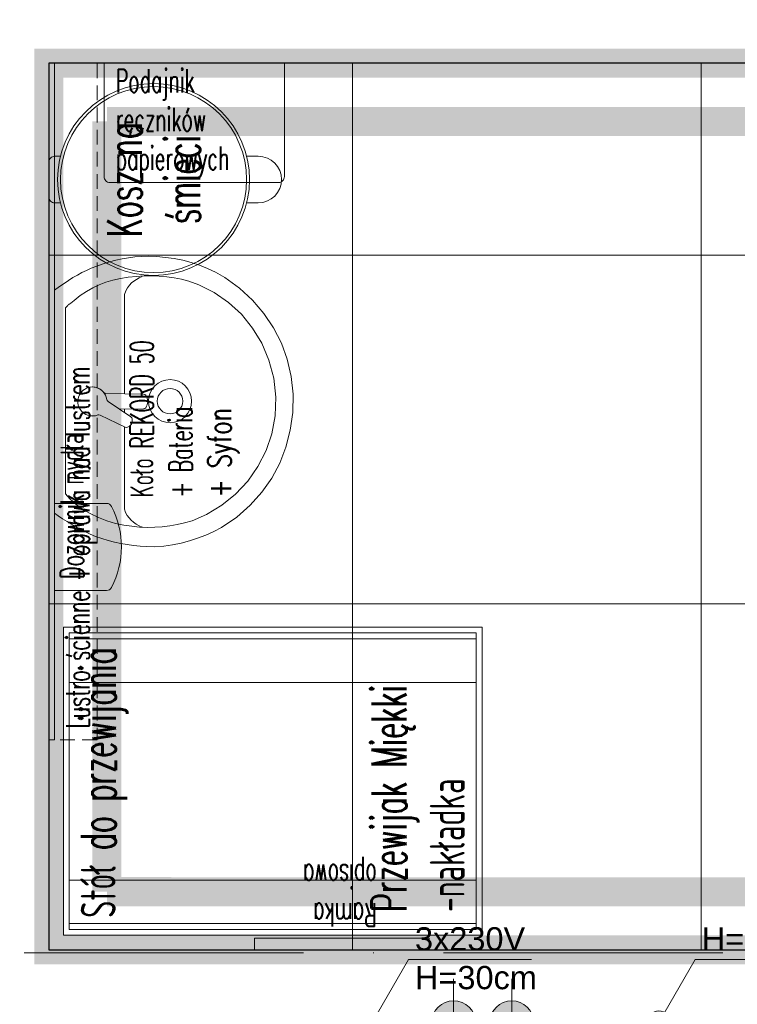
# Model space of a CAD drawing. Header units: millimetres. Extents: x -2074 to 12588, y -3630 to 101167.
# Tile 44 of 256: x 2562 to 2686, y -1652 to -1483. Entities that reach past the tile are written whole.
import ezdxf

# ---------------------------------------------------------------- set-up
doc = ezdxf.new("R2010")
doc.units = ezdxf.units.MM
for name, pattern in [('ACAD_ISO10W100', [18, 12, -3, 0, -3]), ('CONTINOUS', [0]), ('DASHED', [19.05, 12.7, -6.35])]:
    doc.linetypes.add(name, pattern=pattern)
for name, color, linetype, lineweight in [('SelinAr_BUD_osie', 8, 'ACAD_ISO10W100', 18), ('SelinAr_BUD_posadzka', 7, 'Continuous', 20), ('SelinAr_BUD_posadzka cokoły', 5, 'Continuous', 18), ('SelinAr_BUD_posadzka okładziny ścienne', 5, 'Continuous', 20), ('SelinAr_BUD_ściany', 7, 'Continuous', 25), ('SelinAr_WYP_armatura', 8, 'Continuous', 18), ('SelinAr_WYP_instalacje elektryczne', 8, 'Continuous', 18), ('SelinAr_WYP_instalacje wod-kan', 8, 'Continuous', 18), ('SelinAr_WYP_meble', 8, 'Continuous', 18)]:
    doc.layers.add(name, color=color, linetype=linetype, lineweight=lineweight)
doc.styles.add('cebart', font='isocpeur.ttf', dxfattribs={"width": 0.7, "oblique": 15, "height": 10})
doc.styles.add('JACEK_07', font='SIMPLEX.SHX', dxfattribs={"width": 0.7})
doc.styles.get("Standard").update_dxf_attribs({"font": 'arial.ttf'})
doc.linetypes.add('_EL_VEDENI_NN_NADZ', pattern='A,0.39,-0.59,[109,cadkon.shx,S=0.2,R=0,X=0,Y=0],-1.97,0.39,-0.39', length=3.73)

# ---------------------------------------------------------------- blocks, each defined once
blk = doc.blocks.new('kubki-z g góry')
for points in [[(6.17, 0), (4.79, -5.28), (3.48, -5.28), (2.17, -5.28), (0.79, 0)], [(24.71, 0), (23.02, -11.36), (20.47, -11.36), (17.93, -11.36), (16.24, 0)], [(43.44, 0), (41.52, -12.86), (37.98, -12.86), (34.44, -12.86), (32.52, 0)]]:
    blk.add_lwpolyline(points)
blk = doc.blocks.new('gn-230')
at = {"layer": 'SelinAr_WYP_instalacje elektryczne'}
for p, q in [((-15.65, -3.75), (-8.15, 3.75)), ((-4, 0), (-19.8, 0))]:
    blk.add_line(p, q, dxfattribs=at)
at = {"layer": 'SelinAr_WYP_instalacje elektryczne', "lineweight": 30}
blk.add_lwpolyline([(-4, -4), (0, -4), (0, 4), (-4, 4)], close=True, dxfattribs=at)
at = {"layer": 'SelinAr_WYP_instalacje elektryczne'}
blk.add_arc((-29.8, 0), 10, 270, 90, dxfattribs=at)
blk = doc.blocks.new('Woda_zimna')
blk.add_hatch(color=256).paths.add_polyline_path([(0, 3.75, -0.414214), (3.75, 0), (-3.75, 0, -0.414214)])
for p, q in [((0, -7.5), (0, 7.5)), ((7.5, 0), (-7.5, 0))]:
    blk.add_line(p, q)
blk.add_circle((0, 0), 3.75)
blk = doc.blocks.new('Odplyw_wody')
blk.add_hatch(color=256).paths.add_polyline_path([(0, 3.75, -1), (0, -3.75, -1)])
for p, q in [((0, -7.5), (0, 7.5)), ((7.5, 0), (-7.5, 0))]:
    blk.add_line(p, q)
blk.add_circle((0, 0), 3.75)
blk = doc.blocks.new('K-400')
at = {"layer": 'SelinAr_WYP_instalacje elektryczne'}
h = blk.add_hatch(color=256, dxfattribs=at)
h.paths.add_polyline_path([(40.76, 40.76), (33.87, 33.87), (34.29, 29.72)])
h.paths.add_polyline_path([(29.72, 34.29), (33.87, 33.87), (40.76, 40.76)])
blk.add_hatch(color=256, dxfattribs=at).paths.add_polyline_path([(3.96, 0, 1), (-3.96, 0, 1)])
for p, q in [((0, 0), (40.76, 40.76)), ((40.76, 40.76), (29.72, 34.29)), ((40.76, 40.76), (34.29, 29.72)), ((23.56, 34.17), (23.56, 23.56)), ((29.72, 34.29), (33.87, 33.87)), ((34.29, 29.72), (33.87, 33.87)), ((19.83, 30.44), (19.83, 19.83)), ((16.11, 26.71), (16.11, 16.11)), ((12.38, 22.99), (12.38, 12.38)), ((8.65, 19.26), (8.65, 8.65))]:
    blk.add_line(p, q, dxfattribs=at)
blk.add_circle((0, 0), 3.96, dxfattribs=at)
at = {"layer": 'SelinAr_WYP_instalacje elektryczne', "style": 'cebart', "oblique": 15, "width": 0.7}
blk.add_text('400V', height=8, rotation=225, dxfattribs=at).set_placement((30.91, 28.38))
blk = doc.blocks.new('FRANKE Spectra VETRO S V')
for p, q in [((0, 0), (30, 0)), ((0, -423), (0, 0)), ((30, -1.3), (30, 0)), ((30, 0), (38, 0)), ((38, 0), (262, 0)), ((38, 0), (38, -1.3)), ((262, -1.3), (262, 0)), ((262, 0), (270, 0)), ((270, 0), (300, 0)), ((270, 0), (270, -1.3)), ((300, 0), (300, -423)), ((30, -23.8), (30, -12.7)), ((38, -12.7), (38, -17.9)), ((259.5, -4.5), (40.5, -4.5)), ((40.5, -9.5), (259.5, -9.5)), ((262, -17.9), (262, -12.7)), ((270, -12.7), (270, -23.8)), ((16, -276), (16, -56)), ((104, -56), (104, -276)), ((106, -276), (106, -56)), ((194, -56), (194, -276)), ((196, -276), (196, -56)), ((284, -56), (284, -276)), ((82.2, -162.5), (37.8, -162.5)), ((172.2, -162.5), (127.8, -162.5)), ((262.2, -162.5), (217.8, -162.5)), ((37.8, -169.5), (82.2, -169.5)), ((127.8, -169.5), (172.2, -169.5)), ((217.8, -169.5), (262.2, -169.5)), ((30, -423), (30, -308.2)), ((38, -314.1), (38, -422.6)), ((262, -422.6), (262, -314.1)), ((270, -308.2), (270, -423)), ((30, -423), (0, -423)), ((0, -550), (0, -423)), ((5, -428), (5, -423)), ((300, -423), (270, -423)), ((295, -423), (295, -428)), ((300, -423), (300, -550)), ((0.1, -457), (0.1, -426)), ((1.6, -426), (1.6, -457)), ((2, -438), (2, -428)), ((2, -428), (30, -428)), ((30, -438), (2, -438)), ((5, -424.5), (3.1, -424.5)), ((80, -456.2), (80, -425.1)), ((220, -425.1), (220, -456.2)), ((270, -428), (298, -428)), ((298, -438), (270, -438)), ((298, -428), (298, -438)), ((3.1, -458.5), (8.7, -458.5)), ((8.7, -460), (3.1, -460)), ((8.7, -458.5), (10.6, -458.5)), ((8.7, -458.5), (8.7, -460)), ((10.6, -460), (8.7, -460)), ((15.1, -458.5), (10.6, -458.5)), ((10.6, -460), (10.6, -458.5)), ((10.6, -460), (15.1, -460)), ((15.1, -460), (15.1, -458.5)), ((48.5, -472.6), (48.5, -473.7)), ((48.5, -473.7), (251.4, -473.7)), ((48.5, -510.7), (48.5, -473.7)), ((251.4, -473.7), (251.4, -472.6)), ((251.4, -473.7), (251.4, -510.7)), ((30, -510.7), (30, -488.5)), ((270, -488.5), (270, -510.7)), ((6, -512.2), (7.5, -510.7)), ((7.5, -512.2), (6, -512.2)), ((6, -512.2), (6, -521.2)), ((6, -521.2), (7.5, -521.2)), ((7.5, -522.7), (6, -521.2)), ((7.5, -510.7), (7.5, -512.2)), ((292.5, -510.7), (7.5, -510.7)), ((7.5, -512.2), (292.5, -512.2)), ((7.5, -521.2), (7.5, -512.2)), ((7.5, -521.2), (7.5, -522.7)), ((292.5, -521.2), (7.5, -521.2)), ((7.5, -522.7), (292.5, -522.7)), ((292.5, -510.7), (294, -512.2)), ((292.5, -512.2), (292.5, -510.7)), ((294, -512.2), (292.5, -512.2)), ((292.5, -512.2), (292.5, -521.2)), ((294, -521.2), (292.5, -522.7)), ((292.5, -521.2), (294, -521.2)), ((292.5, -522.7), (292.5, -521.2)), ((294, -521.2), (294, -512.2))]:
    blk.add_line(p, q)
for centre in [(29.7, -478.7), (270.2, -478.7)]:
    blk.add_circle(centre, 9.8)
for centre, radius, start, end in [((60, -56), 44, 0, 180), ((34, -7), 7, 20.9248, 339.0752), ((34, -7), 7, 339.0752, 20.9248), ((150, -56), 44, 0, 180), ((240, -56), 44, 0, 180), ((266, -7), 7, 159.0752, 200.9248), ((266, -7), 7, 200.9248, 159.0752), ((60, -166), 22.5, 8.949, 171.051), ((150, -166), 22.5, 8.949, 171.051), ((240, -166), 22.5, 8.949, 171.051), ((60, -166), 22.5, 188.949, 351.051), ((150, -166), 22.5, 188.949, 351.051), ((240, -166), 22.5, 188.949, 351.051), ((60, -276), 44, 180, 0), ((150, -276), 44, 180, 0), ((240, -276), 44, 180, 0), ((150, -628.4), 230, 66.8311, 113.1689), ((150, -628.4), 225, 66.8311, 113.1689), ((3.1, -426), 3, 90, 180), ((30, -348), 80, 270, 293.1689), ((30, -348), 75, 270, 276.1232), ((30, -348), 75, 276.1232, 293.1689), ((150, -628.4), 215, 66.8311, 113.1689), ((270, -348), 80, 246.8311, 270), ((270, -348), 75, 246.8311, 263.8768), ((270, -348), 75, 263.8768, 270), ((3.1, -426), 1.5, 90, 180), ((30, -348), 90, 270, 293.1689), ((270, -348), 90, 246.8311, 270), ((3.1, -457), 3, 180, 270), ((3.1, -457), 1.5, 180, 270), ((150, -628.4), 197.4, 110.7717, 126.36), ((150, -628.4), 197.4, 53.64, 69.2283), ((29.7, -478.7), 11.8, 64.3869, 271.2192), ((29.7, -478.7), 10.9, 66.7028, 271.3087), ((150, -214.4), 367.6, 245.9148, 294.0852)]:
    blk.add_arc(centre, radius, start, end)
blk.add_open_spline([(48.5, -472.6), (53.3, -469.5), (58.3, -466.6), (69.2, -460.8), (75.3, -458.1), (87.5, -453.2), (93.7, -451.1), (106.1, -447.7), (112.4, -446.2), (125.2, -444), (131.8, -443.3), (151.7, -442), (165.2, -442.6), (191.7, -446.7), (204.7, -450.2), (223.1, -457.4), (229.1, -460.1), (240.6, -466), (246.2, -469.2), (251.4, -472.6)], degree=3, knots=[41.807527, 41.807527, 41.807527, 41.807527, 43.46432, 43.46432, 45.408669, 45.408669, 47.353018, 47.353018, 49.266227, 49.266227, 51.179436, 51.179436, 55.005855, 55.005855, 58.832274, 58.832274, 60.745484, 60.745484, 62.658693, 62.658693, 62.658693, 62.658693])
blk = doc.blocks.new('lodówka na mleko franke')
for p, q in [((0, 0), (3, 0)), ((0, -42.3), (0, 0)), ((3, -0.13), (3, 0)), ((3, 0), (3.8, 0)), ((3.8, 0), (26.2, 0)), ((3.8, 0), (3.8, -0.13)), ((26.2, -0.13), (26.2, 0)), ((26.2, 0), (27, 0)), ((27, 0), (30, 0)), ((27, 0), (27, -0.13)), ((30, 0), (30, -42.3)), ((3, -40.98), (3, -1.27)), ((3.8, -1.27), (3.8, -40.98)), ((25.95, -0.45), (4.05, -0.45)), ((4.05, -0.95), (25.95, -0.95)), ((26.2, -40.98), (26.2, -1.27)), ((27, -1.27), (27, -40.98)), ((30.01, -42.3), (0, -42.3)), ((0, -55), (0, -42.3)), ((0.5, -42.8), (0.5, -42.3)), ((30, -42.3), (30, -55)), ((0.01, -45.7), (0.01, -42.6)), ((0.16, -42.6), (0.16, -45.7)), ((0.2, -43.8), (0.2, -42.8)), ((0.5, -42.45), (0.31, -42.45)), ((0.31, -45.85), (0.87, -45.85)), ((0.87, -46), (0.31, -46)), ((0.87, -45.85), (1.06, -45.85)), ((0.87, -45.85), (0.87, -46)), ((1.06, -46), (0.87, -46)), ((1.51, -45.85), (1.06, -45.85)), ((1.06, -46), (1.06, -45.85)), ((1.06, -46), (1.51, -46)), ((1.51, -46), (1.51, -45.85))]:
    blk.add_line(p, q)
for points in [[(30.2, -42.8), (0, -42.8)], [(30.2, -43.8), (0, -43.8)]]:
    blk.add_lwpolyline(points)
for centre in [(3.4, -41.55), (26.6, -41.55)]:
    blk.add_circle(centre, 0.7)
for centre, radius, start, end in [((3.4, -0.7), 0.7, 20.9248, 339.0752), ((3.4, -0.7), 0.7, 339.0752, 20.9248), ((26.6, -0.7), 0.7, 159.0752, 200.9248), ((26.6, -0.7), 0.7, 200.9248, 159.0752), ((0.31, -42.6), 0.3, 90, 180), ((0.31, -42.6), 0.15, 90, 180), ((0.31, -45.7), 0.3, 180, 270), ((0.31, -45.7), 0.15, 180, 270), ((15, -21.44), 36.76, 245.9148, 294.0852)]:
    blk.add_arc(centre, radius, start, end)
blk = doc.blocks.new('ekspozytor- pokrywki i cukier')
for points in [[(5, 11), (5, 0), (-10, 0), (-10, 11)], [(5, 0), (5, -10), (-10, -10), (-10, 0)]]:
    blk.add_lwpolyline(points, close=True)
for points in [[(4, 0), (4, -10)], [(-9.75, -3.25), (-9.75, -0.25), (-6.75, -0.25), (-6.75, -0.5), (-9.5, -0.5), (-9.5, -3.25), (-9.75, -3.25)], [(-0.25, -3.25), (-0.25, -0.25), (-3.25, -0.25), (-3.25, -0.5), (-0.5, -0.5), (-0.5, -3.25), (-0.25, -3.25)], [(-9.75, -6.75), (-9.75, -9.75), (-6.75, -9.75), (-6.75, -9.5), (-9.5, -9.5), (-9.5, -6.75), (-9.75, -6.75)], [(-0.25, -6.75), (-0.25, -9.75), (-3.25, -9.75), (-3.25, -9.5), (-0.5, -9.5), (-0.5, -6.75), (-0.25, -6.75)]]:
    blk.add_lwpolyline(points)
blk = doc.blocks.new('witryna A')
blk.add_lwpolyline([(-5, 0), (30, 0), (30, -36), (-5, -36)], close=True)
for points in [[(-4, -21), (-4, -1), (29, -1), (29, -21)], [(-5, -21), (-5, -22), (30, -22), (30, -21)], [(29, -21), (-4, -21)], [(-4, -28), (-4, -22)], [(29, -22), (29, -28)], [(-5, -28), (-5, -29), (30, -29), (30, -28)], [(29, -28), (-4, -28)], [(29, -29), (29, -35), (-4, -35), (-4, -29)]]:
    blk.add_lwpolyline(points)
blk = doc.blocks.new('*U352')
for points in [[(0, 0), (150, 0)], [(10, -2), (10.2, -2), (10.2, -1.8), (10.5, -1.8), (10.5, -2), (10.5, -2), (10.7, -2), (10.7, 0), (10, 0), (10, -2)], [(69.3, -2), (69.5, -2), (69.5, -1.8), (69.8, -1.8), (69.8, -2), (69.8, -2), (70, -2), (70, 0), (69.3, 0), (69.3, -2)], [(80, -2), (80.2, -2), (80.2, -1.8), (80.5, -1.8), (80.5, -2), (80.5, -2), (80.7, -2), (80.7, 0), (80, 0), (80, -2)], [(139.3, -2), (139.5, -2), (139.5, -1.8), (139.8, -1.8), (139.8, -2), (139.8, -2), (140, -2), (140, 0), (139.3, 0), (139.3, -2)], [(0, -2), (9.3, -2)], [(140, -2), (150, -2), (150, -85), (0, -85), (0, -2), (10, -2)], [(10.7, -2), (69.3, -2)], [(10.7, -2), (69.3, -2)], [(70, -2), (80, -2)], [(80.7, -2), (139.3, -2)], [(80.7, -2), (139.3, -2)]]:
    blk.add_lwpolyline(points)
at = {"linetype": 'DASHED', "ltscale": 0.5}
blk.add_lwpolyline([(0, 0), (150, 0), (150, -62), (0, -62)], close=True, dxfattribs=at)
for points in [[(10.7, -2), (10.7, -4), (69.3, -4), (69.3, -2)], [(80.7, -2), (80.7, -4), (139.3, -4), (139.3, -2)], [(88, -16.2), (108, -16.2), (108, -31.4), (88, -31.4)]]:
    blk.add_lwpolyline(points, close=True)
at = {"color": 253, "linetype": 'DASHED', "ltscale": 0.5}
for points in [[(10.7, -4), (69.3, -4), (69.3, -52.03), (10.7, -52.03)], [(80.7, -4), (139.3, -4), (139.3, -52.03), (80.7, -52.03)]]:
    blk.add_lwpolyline(points, close=True, dxfattribs=at)
blk.add_lwpolyline([(63.64, -46.29), (63.64, -40.29, -0.414214), (65.64, -38.29), (78.64, -38.29, -0.414214), (80.64, -40.29), (80.64, -52.29, -0.414215), (78.64, -54.29), (65.64, -54.29, -0.414217), (63.64, -52.29, 0.000006), (63.64, -46.29)], format="xyb")
blk.add_lwpolyline([(65.24, -46.29), (65.24, -40.29, -0.414214), (65.64, -39.89), (78.64, -39.89, -0.414214), (79.04, -40.29), (79.04, -52.29, -0.414214), (78.64, -52.69), (65.64, -52.69, -0.414217), (65.24, -52.29, 0.000006)], format="xyb", close=True)
for radius in [6.8, 5.5, 1]:
    blk.add_circle((113, -69.8), radius)
at = {"layer": 'SelinAr_WYP_instalacje elektryczne'}
for points in [[(20, 0), (26.25, 10.83), (47.42, 10.83)], [(69.3, 0), (75.55, 10.83), (96.72, 10.83)], [(120, 0), (126.25, 10.83), (147.42, 10.83)]]:
    blk.add_lwpolyline(points, dxfattribs=at)
for name, p in [('lodówka na mleko franke', (1, -9.2)), ('witryna A', (116, -9.2)), ('kubki-z g góry', (18.53, -85))]:
    blk.add_blockref(name, p)
at = {"xscale": 0.1, "yscale": 0.1, "zscale": 0.1}
blk.add_blockref('FRANKE Spectra VETRO S V', (31, -9.2), dxfattribs=at)
at = {"xscale": -1, "rotation": 270.0000000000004}
blk.add_blockref('ekspozytor- pokrywki i cukier', (74.39, -21.2), dxfattribs=at)
at = {"layer": 'SelinAr_WYP_instalacje elektryczne', "xscale": 0.5, "yscale": 0.5, "zscale": 0.5}
for name, p, rotation in [('K-400', (69.3, 0), 180), ('gn-230', (20, 0), 90), ('gn-230', (120, 0), 90)]:
    blk.add_blockref(name, p, dxfattribs=dict(at, rotation=rotation))
at = {"layer": 'SelinAr_WYP_instalacje wod-kan'}
for name, p in [('Odplyw_wody', (34, 0)), ('Woda_zimna', (44, 0))]:
    blk.add_blockref(name, p, dxfattribs=at)
at = {"color": 7, "insert": (152, -83), "char_height": 6, "width": 150, "attachment_point": 9, "style": 'JACEK_07'}
blk.add_mtext('CS150 BW', dxfattribs=at)
at = {"layer": 'SelinAr_WYP_instalacje elektryczne', "char_height": 4, "width": 32.4538, "attachment_point": 1}
for s, insert in [('3x230V\\PH=30cm', (27.36, 16.39)), ('H=20cm', (76.66, 16.39)), ('3x230V\\PH=30cm', (127.36, 16.39))]:
    blk.add_mtext(s, dxfattribs=dict(at, insert=insert))
blk = doc.blocks.new('*U395')
at = {"ltscale": 4}
blk.add_line((-50, 0), (1405.4, 0), dxfattribs=at)
blk = doc.blocks.new('*U460')
blk.add_lwpolyline([(-58.2, 0), (58.2, 0), (58.2, -1), (-58.2, -1), (-58.2, 0)])
at = {"color": 253, "linetype": 'DASHED', "ltscale": 0.2}
blk.add_lwpolyline([(-58.2, 0), (58.2, 0), (58.2, -8.3), (-58.2, -8.3)], close=True, dxfattribs=at)
at = {"insert": (-56.2, -3), "char_height": 4, "width": 83.0918, "attachment_point": 1, "style": 'JACEK_07'}
blk.add_mtext('{\\W0.6;Lustro ścienne + oprawa nad lustrem}', dxfattribs=at)
blk = doc.blocks.new('*U461')
for points in [[(19.18, 0), (19.78, -0.83), (20.33, -1.62), (20.85, -2.4), (21.33, -3.16), (21.78, -3.92), (22.19, -4.69), (22.58, -5.48), (22.95, -6.29), (23.31, -7.24), (23.69, -8.35), (24.02, -9.43), (24.32, -10.51), (24.56, -11.59), (24.76, -12.68), (24.9, -13.79), (24.98, -14.92), (25.01, -16.08), (24.95, -17.56), (24.81, -19.08), (24.6, -20.57), (24.31, -22.04), (23.93, -23.48), (23.47, -24.89), (22.92, -26.28), (22.28, -27.65), (21.35, -29.26), (19.5, -31.79), (17.43, -34.04), (15.16, -36), (12.71, -37.66), (10.08, -39), (7.29, -40.01), (4.35, -40.69), (1.28, -41.02), (-1.88, -40.95), (-4.92, -40.52), (-7.83, -39.78), (-10.59, -38.71), (-13.18, -37.33), (-15.6, -35.63), (-17.83, -33.63), (-19.85, -31.33), (-21.65, -28.72), (-22.34, -27.36), (-22.96, -25.98), (-23.5, -24.58), (-23.97, -23.17), (-24.35, -21.73), (-24.64, -20.26), (-24.84, -18.77), (-24.95, -17.25), (-24.94, -15.84), (-24.87, -14.69), (-24.76, -13.56), (-24.6, -12.46), (-24.41, -11.37), (-24.17, -10.29), (-23.89, -9.21), (-23.56, -8.13), (-23.19, -7.02), (-22.79, -6.13), (-22.39, -5.31), (-21.97, -4.5), (-21.54, -3.71), (-21.1, -2.92), (-20.64, -2.15), (-20.16, -1.38), (-19.66, -0.61), (-19.18, 0)], [(16.11, -1.88), (16.25, -1.99), (16.37, -2.1), (16.48, -2.19), (16.57, -2.29), (16.66, -2.4), (16.75, -2.51), (16.85, -2.63), (16.95, -2.77), (17.42, -3.34), (18.24, -4.4), (18.96, -5.47), (19.57, -6.55), (20.1, -7.66), (20.54, -8.81), (20.9, -10.02), (21.19, -11.3), (21.41, -12.67), (21.55, -14.06), (21.63, -15.41), (21.65, -16.72), (21.61, -18), (21.49, -19.27), (21.31, -20.53), (21.06, -21.79), (20.72, -23.05), (20.1, -24.82), (18.77, -27.46), (17.07, -29.9), (15.02, -32.11), (12.66, -34.03), (10.03, -35.63), (7.14, -36.85), (4.05, -37.67), (0.77, -38.02), (-2.45, -37.91), (-5.52, -37.35), (-8.43, -36.35), (-11.16, -34.96), (-13.66, -33.2), (-15.89, -31.12), (-17.82, -28.75), (-19.42, -26.11), (-20.5, -23.63), (-20.85, -22.36), (-21.14, -21.09), (-21.36, -19.8), (-21.52, -18.51), (-21.62, -17.21), (-21.64, -15.91), (-21.58, -14.59), (-21.45, -13.27), (-21.26, -11.9), (-20.94, -10.46), (-20.49, -8.99), (-19.92, -7.53), (-19.25, -6.12), (-18.48, -4.8), (-17.64, -3.62), (-16.73, -2.6), (-15.87, -1.88)]]:
    blk.add_lwpolyline(points, close=True)
blk.add_lwpolyline([(0.04, -9.19), (-2.64, -13.11, -0.213422), (-2.97, -13.35, -0.381966), (-4.41, -12.52, -0.213422), (-4.37, -12.11), (-2.32, -7.83, 0.213738), (-2.3, -7.42, -0.711338), (1.27, -4.33, -0.711338), (0.38, -8.97, 0.213738)], format="xyb", close=True)
blk.add_lwpolyline([(-1.3, -11.21), (-1.23, -15.31, 0.213422), (-1.06, -15.68, 0.29382), (1.11, -15.68, 0.213422), (1.27, -15.31), (1.38, -8.82, -0.213738), (1.57, -8.46, 0.711338), (0.02, -4, 0.530047), (-2.3, -7.42)], format="xyb")
for points in [[(-4.4, -12.01), (-18.48, -12.01), (-19.06, -12.17), (-19.56, -12.46), (-20, -12.79), (-20.4, -13.16), (-20.75, -13.57), (-21.06, -14.03), (-21.34, -14.53), (-21.6, -15.08), (-21.6, -15.1)], [(-1.28, -12.01), (-1.82, -12.01)], [(21.54, -15.08), (21.29, -14.53), (21.03, -14.05), (20.74, -13.62), (20.41, -13.23), (20.03, -12.87), (19.58, -12.53), (19.06, -12.22), (18.45, -12.01), (1.33, -12.01)], [(18.66, -12.03), (18.66, -12.01)], [(18.66, -12.01), (18.66, -12.03)]]:
    blk.add_lwpolyline(points)
for radius in [3.71, 2.19]:
    blk.add_circle((0.08, -19.85), radius)
at = {"insert": (-16.48, -13.01), "char_height": 4, "width": 33.4432, "attachment_point": 1, "style": 'JACEK_07'}
blk.add_mtext('{\\W0.6;Koło REKORD 50\\P+ Bateria\\P}+ Syfon', dxfattribs=at)
blk = doc.blocks.new('*U462')
blk.add_lwpolyline([(-15.5, 0), (-15.5, -19.5, 0.414214), (-14.5, -20.5), (14.5, -20.5, 0.414214), (15.5, -19.5), (15.5, 0), (-15.5, 0)], format="xyb")
at = {"insert": (-13.5, -1), "char_height": 4, "width": 28, "attachment_point": 1, "style": 'JACEK_07'}
blk.add_mtext('{\\W0.6;Podajnik ręczników papierowych}', dxfattribs=at)
blk = doc.blocks.new('*U463')
blk.add_lwpolyline([(-7.5, 0), (-7.5, -8.91, 0.279531), (-6.96, -9.79, 0.244981), (6.96, -9.79, 0.279531), (7.5, -8.91), (7.5, 0), (-7.5, 0)], format="xyb")
at = {"insert": (-5.5, -1), "char_height": 4, "width": 28, "attachment_point": 1, "style": 'JACEK_07'}
blk.add_mtext('{\\W0.6;Dozownik mydła}', dxfattribs=at)
blk = doc.blocks.new('*U464')
for points in [[(4, -2), (4, -1, 0.414214), (3, 0), (-3, 0, 0.414214), (-4, -1), (-4, -2)], [(-4, -34.02), (-4, -36.02, 1), (4, -36.02), (4, -34.02)]]:
    blk.add_lwpolyline(points, format="xyb")
for radius in [16.5, 16]:
    blk.add_circle((0, -18.01), radius)
at = {"insert": (0, -18.01), "char_height": 6, "width": 24.3408, "attachment_point": 5, "style": 'JACEK_07'}
blk.add_mtext('{\\W0.6;Kosz na śmieci}', dxfattribs=at)
blk = doc.blocks.new('*U457')
blk.add_lwpolyline([(-15, -2), (15, -2), (15, 0), (-15, 0)], close=True)
at = {"insert": (-6, -4), "char_height": 4, "width": 40.434, "attachment_point": 1, "style": 'JACEK_07'}
blk.add_mtext('{\\W0.6;Ramka\\Popisowa}', dxfattribs=at)
blk = doc.blocks.new('*U465')
for points in [[(0, -72), (53, -72), (53, 0), (0, 0)], [(1, -71), (52, -71), (52, -1), (1, -1)]]:
    blk.add_lwpolyline(points, close=True)
blk.add_lwpolyline([(2, -1), (51, -1), (51, -71), (2, -71), (2, -1), (9.5, -1), (9.5, -71), (43.5, -71), (43.5, -1)])
at = {"char_height": 6, "width": 45, "style": 'JACEK_07'}
for s, insert, attachment_point in [('{\\W0.6;Stół do przewijania}', (3, -3), 1), ('{\\W0.6;Przewijak Miękki -nakładka}', (4, -69), 7)]:
    blk.add_mtext(s, dxfattribs=dict(at, insert=insert, attachment_point=attachment_point))
blk = doc.blocks.new('ewerwerwerwe')
at = {"layer": 'SelinAr_BUD_ściany'}
blk.add_lwpolyline([(2827.16, 1750.24), (2827.16, 1522.24), (2837.16, 1522.24), (2837.16, 1512.24), (2807.16, 1512.24), (2807.16, 1452.24), (2797.16, 1452.24), (2797.16, 1509.74), (2567.16, 1509.74), (2567.16, 1357.24), (2797.16, 1357.24), (2797.16, 1362.24), (2807.16, 1362.24), (2807.16, 1357.24), (2868.36, 1357.24), (2868.36, 1344.74)], dxfattribs=at)
at = {"layer": 'SelinAr_BUD_osie'}
blk.add_blockref('*U395', (1891.95, 1356.74), dxfattribs=at)
at = {"layer": 'SelinAr_WYP_armatura', "rotation": 90}
blk.add_blockref('*U461', (2568.16, 1451.54), dxfattribs=at)
at = {"layer": 'SelinAr_WYP_meble'}
for name, p, rotation in [('*U460', (2567.16, 1451.54), 90), ('*U464', (2567.16, 1489.74), 90), ('*U463', (2568.16, 1426.54), 90), ('*U465', (2569.66, 1359.74), 90), ('*U457', (2617.55, 1357.24), 180)]:
    blk.add_blockref(name, p, dxfattribs=dict(at, rotation=rotation))
for name, p in [('*U462', (2592.16, 1509.74)), ('*U352', (2602.76, 1344.74))]:
    blk.add_blockref(name, p, dxfattribs=at)

msp = doc.modelspace()

# ---------------------------------------------------------------- block references
msp.add_blockref('ewerwerwerwe', (0, -3000))

# ---------------------------------------------------------------- next in the draw order: linework, layer by layer
at = {"layer": 'SelinAr_BUD_posadzka'}
for points in [[(2827.157, -1249.759), (2827.157, -1477.759), (2837.157, -1477.759), (2837.157, -1487.759), (2807.157, -1487.759), (2807.157, -1547.759), (2797.157, -1547.759), (2797.157, -1490.259), (2567.157, -1490.259), (2567.157, -1642.759), (2797.157, -1642.759), (2797.157, -1637.759), (2807.157, -1637.759), (2807.157, -1642.759), (2868.357, -1642.759), (2868.357, -1655.259)], [(2619.354, -1642.759), (2619.354, -1490.259)], [(2679.354, -1642.759), (2679.354, -1490.259)], [(2797.157, -1523.259), (2567.157, -1523.259)], [(3157.157, -1583.259), (2567.157, -1583.259)]]:
    msp.add_lwpolyline(points, dxfattribs=at)
at = {"layer": 'SelinAr_BUD_posadzka cokoły', "linetype": '_EL_VEDENI_NN_NADZ', "ltscale": 3, "const_width": 5}
msp.add_lwpolyline([(2797.157, -1547.759), (2797.157, -1490.259), (2567.157, -1490.259), (2567.157, -1642.759), (2797.157, -1642.759), (2797.157, -1637.759)], dxfattribs=at)
at = {"layer": 'SelinAr_BUD_posadzka okładziny ścienne', "color": 114, "linetype": 'CONTINOUS', "ltscale": 0.2, "const_width": 5}
msp.add_lwpolyline([(2577.157, -1500.259), (2787.157, -1500.259), (2787.157, -1632.832), (2577.157, -1632.759)], dxfattribs=at)
at = {"layer": 'SelinAr_BUD_posadzka okładziny ścienne', "color": 244, "linetype": 'CONTINOUS', "ltscale": 0.2, "const_width": 5}
msp.add_lwpolyline([(2577.157, -1632.759), (2577.157, -1500.259)], dxfattribs=at)

doc.saveas('drawing.dxf')
